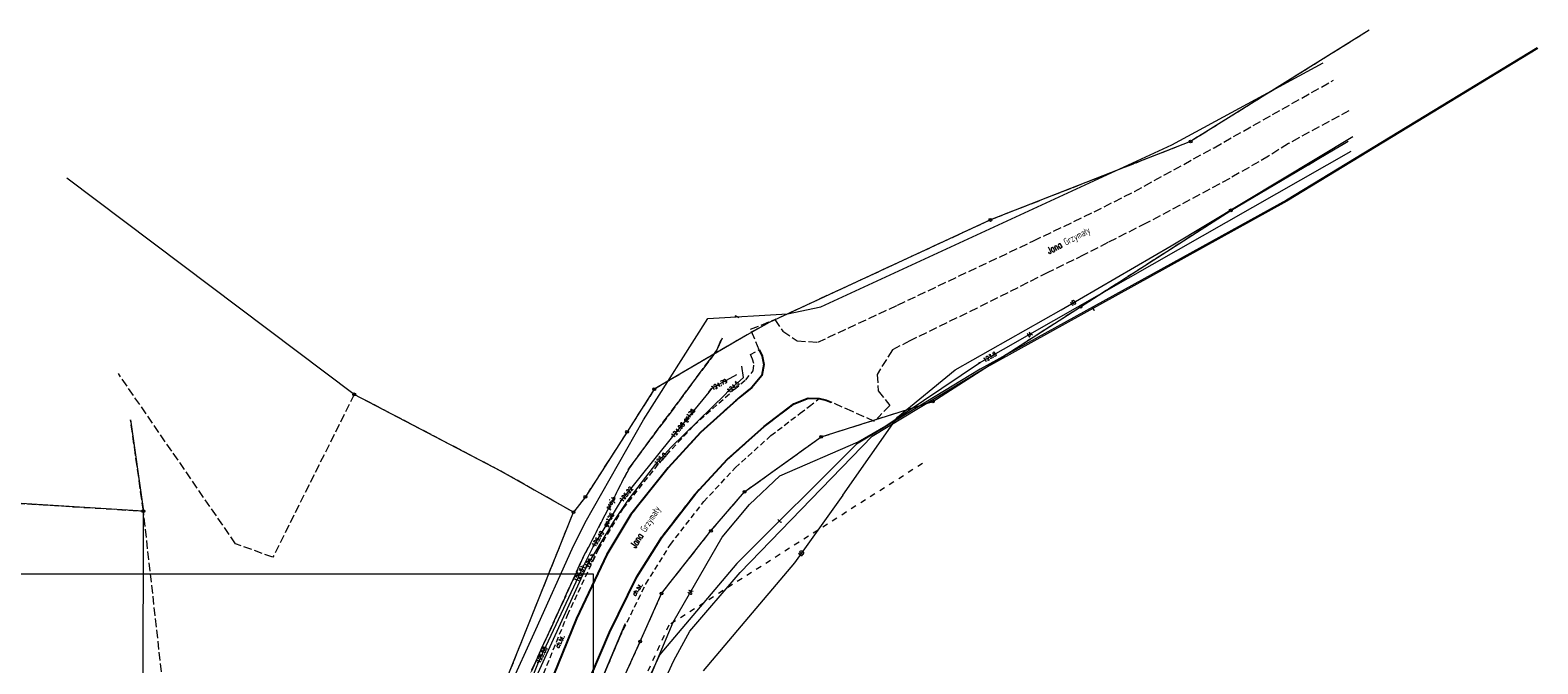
# Model space of a CAD drawing. Header units: metres. Extents: x 7471162 to 7473271, y 5962027 to 5964034.
# Tile 74 of 75: x 7472151 to 7472419, y 5963882 to 5963994. Entities that reach past the tile are written whole.
import ezdxf
from ezdxf.enums import TextEntityAlignment as Align

# ---------------------------------------------------------------- set-up
doc = ezdxf.new("R2010")
doc.units = ezdxf.units.M
doc.header["$MEASUREMENT"] = 0
for name, pattern in [('2_KTCR02', [1.5, 1, -0.5]), ('2_KTJZ01', [2, 1.5, -0.5]), ('2_KTKR01', [0]), ('4_1', [0]), ('4_SUPB_P_01', [2.5, 2, -0.5]), ('4_SUPE04', [2, 1, -1]), ('4_SUPE_01', [0]), ('4_SUPG_01', [0]), ('4_SUPK_P_01', [2.5, 2, -0.5]), ('4_SUPT_01', [0]), ('4_SUPW_01', [0]), ('GDE', [0]), ('GUK', [2, 1.5, -0.5])]:
    doc.linetypes.add(name, pattern=pattern)
doc.layers.get('0').update_dxf_attribs({"color": 250, "linetype": 'CONTINUOUS', "lineweight": 100})
doc.layers.get('Defpoints').update_dxf_attribs({"linetype": 'CONTINUOUS'})
for name, color, linetype, lineweight in [('Dzialki', 7, 'GDE', 18), ('Kontury', 90, 'GUK', 18), ('KTCR_E_T_1', 7, 'CONTINUOUS', 15), ('KTCR_L_1', 7, '2_KTCR02', 18), ('KTJZ_L_0', 7, '2_KTJZ01', 18), ('KTKR_L_0', 7, '2_KTKR01', 25), ('KTUL_E_T_0', 7, 'CONTINUOUS', 25), ('Punkty', 7, 'CONTINUOUS', 18), ('SUPE_L_3', 1, '4_SUPE_01', 18), ('SUPG_E_T_2', 7, 'CONTINUOUS', 15), ('SUPG_L_2', 52, '4_SUPG_01', 18), ('SUPP_E_T_4', 34, 'CONTINUOUS', 15), ('SUPP_L_4', 34, '4_SUPK_P_01', 18), ('SUPT_E_T_0', 30, 'CONTINUOUS', 15), ('SUPT_L_0', 30, '4_SUPT_01', 18), ('SUPW_L_0', 5, '4_SUPW_01', 18), ('SUTE_T_0', 1, 'CONTINUOUS', 18), ('SUTG_T_0', 52, 'CONTINUOUS', 18), ('SUTT_T_0', 30, 'CONTINUOUS', 18)]:
    doc.layers.add(name, color=color, linetype=linetype, lineweight=lineweight)
doc.styles.get("Standard").update_dxf_attribs({"font": 'Simplex.SHX', "width": 0.75})

# ---------------------------------------------------------------- blocks, each defined once
blk = doc.blocks.new('GRT')
at = {"linetype": 'Continuous'}
blk.add_circle((0, 0), 0.25, dxfattribs=at)
blk = doc.blocks.new('GRO')
at = {"linetype": 'Continuous'}
blk.add_circle((0, 0), 0.045, dxfattribs=at)
blk = doc.blocks.new('4_SUPS01_05')
at = {"linetype": 'Continuous'}
blk.add_circle((0, 0), 0.0625, dxfattribs=at)
blk = doc.blocks.new('4_SUPS01_04')
at = {"linetype": 'Continuous'}
blk.add_circle((0, 0), 0.0625, dxfattribs=at)

msp = doc.modelspace()

# ---------------------------------------------------------------- linework, layer by layer
at = {"layer": 'Defpoints', "color": 1, "linetype": 'Continuous', "lineweight": 0}
msp.add_lwpolyline([(7471869.207, 5963897.728), (7472251.121, 5963897.728), (7472251.121, 5963755.228), (7471869.207, 5963755.228), (7471869.207, 5963897.728)], dxfattribs=at)
at = {"layer": 'Dzialki'}
for p, q in [((7472389.03, 5963994.295), (7472357.28, 5963974.515)), ((7472357.28, 5963974.515), (7472321.7, 5963960.575)), ((7472364.41, 5963962.285), (7472385.27, 5963974.555)), ((7472208.68, 5963929.595), (7472157.62, 5963968.025)), ((7472337.72, 5963945.165), (7472364.41, 5963962.285)), ((7472321.7, 5963960.575), (7472282.4, 5963942.375)), ((7472311.49, 5963928.345), (7472337.72, 5963945.165)), ((7472278.46, 5963940.185), (7472261.99, 5963930.505)), ((7472282.4, 5963942.375), (7472278.46, 5963940.185)), ((7472234.74, 5963915.955), (7472208.68, 5963929.595)), ((7472261.99, 5963930.505), (7472257.15, 5963922.945)), ((7472291.63, 5963922.035), (7472311.49, 5963928.345)), ((7472168.92, 5963925.095), (7472171.21, 5963908.855)), ((7472257.15, 5963922.945), (7472249.74, 5963911.375)), ((7472278, 5963912.265), (7472291.63, 5963922.035)), ((7472247.62, 5963908.655), (7472234.74, 5963915.955)), ((7472171.21, 5963908.855), (7472146.65, 5963910.385)), ((7472249.74, 5963911.375), (7472247.62, 5963908.655)), ((7472272.06, 5963905.355), (7472278, 5963912.265)), ((7472171.12, 5963805.185), (7472171.21, 5963908.855)), ((7472202.94, 5963797.045), (7472247.62, 5963908.655)), ((7472263.28, 5963894.225), (7472272.06, 5963905.355)), ((7472259.49, 5963885.675), (7472263.28, 5963894.225)), ((7472243.14, 5963849.625), (7472259.49, 5963885.675))]:
    msp.add_line(p, q, dxfattribs=at)
at = {"layer": 'Kontury'}
for p, q in [((7472389.03, 5963994.295), (7472357.28, 5963974.515)), ((7472357.28, 5963974.515), (7472348.92, 5963971.235)), ((7472364.41, 5963962.285), (7472385.27, 5963974.555)), ((7472348.92, 5963971.235), (7472321.7, 5963960.575)), ((7472337.72, 5963945.165), (7472364.41, 5963962.285)), ((7472321.7, 5963960.575), (7472282.4, 5963942.375)), ((7472311.49, 5963928.345), (7472337.72, 5963945.165)), ((7472278.46, 5963940.185), (7472261.99, 5963930.505)), ((7472282.4, 5963942.375), (7472278.46, 5963940.185)), ((7472187.58, 5963903.055), (7472166.76, 5963933.295)), ((7472208.68, 5963929.595), (7472194.22, 5963900.645)), ((7472234.74, 5963915.955), (7472208.68, 5963929.595)), ((7472261.99, 5963930.505), (7472257.15, 5963922.945)), ((7472291.63, 5963922.035), (7472311.49, 5963928.345)), ((7472171.21, 5963908.855), (7472168.92, 5963925.095)), ((7472257.15, 5963922.945), (7472249.74, 5963911.375)), ((7472278, 5963912.265), (7472291.63, 5963922.035)), ((7472247.62, 5963908.655), (7472234.74, 5963915.955)), ((7472146.65, 5963910.385), (7472171.21, 5963908.855)), ((7472249.74, 5963911.375), (7472247.62, 5963908.655)), ((7472272.06, 5963905.355), (7472278, 5963912.265)), ((7472176, 5963866.395), (7472171.21, 5963908.855)), ((7472221.52, 5963843.455), (7472247.62, 5963908.655)), ((7472263.28, 5963894.225), (7472272.06, 5963905.355)), ((7472194.22, 5963900.645), (7472187.58, 5963903.055)), ((7472259.49, 5963885.675), (7472263.28, 5963894.225)), ((7472243.14, 5963849.625), (7472259.49, 5963885.675))]:
    msp.add_line(p, q, dxfattribs=at)
at = {"layer": 'KTCR_L_1', "linetype": '2_KTCR02'}
for p, q in [((7472279.101, 5963936.697), (7472280.621, 5963937.527)), ((7472280.621, 5963937.527), (7472281.131, 5963936.377)), ((7472279.461, 5963935.837), (7472279.101, 5963936.697)), ((7472279.671, 5963935.078), (7472279.461, 5963935.837)), ((7472279.551, 5963933.798), (7472279.671, 5963935.078)), ((7472281.431, 5963934.918), (7472281.091, 5963932.948)), ((7472281.131, 5963936.377), (7472281.431, 5963934.918)), ((7472276.221, 5963930.488), (7472278.231, 5963932.158)), ((7472278.231, 5963932.158), (7472279.551, 5963933.798)), ((7472281.091, 5963932.948), (7472279.341, 5963930.838)), ((7472268.992, 5963924.049), (7472276.221, 5963930.488)), ((7472277.181, 5963929.098), (7472270.222, 5963922.829)), ((7472279.341, 5963930.838), (7472277.181, 5963929.098)), ((7472281.51, 5963923.889), (7472286.8, 5963927.918)), ((7472286.8, 5963927.918), (7472289.32, 5963928.888)), ((7472287.92, 5963926.248), (7472289.56, 5963927.488)), ((7472289.32, 5963928.888), (7472291.3, 5963928.878)), ((7472289.56, 5963927.488), (7472291.3, 5963928.878)), ((7472263.122, 5963917.709), (7472268.992, 5963924.049)), ((7472275.021, 5963918.059), (7472281.51, 5963923.889)), ((7472282.7, 5963922.259), (7472287.92, 5963926.248)), ((7472270.222, 5963922.829), (7472264.422, 5963916.569)), ((7472276.381, 5963916.569), (7472282.7, 5963922.259)), ((7472256.483, 5963909.32), (7472263.122, 5963917.709)), ((7472264.422, 5963916.569), (7472257.813, 5963908.24)), ((7472269.302, 5963911.94), (7472275.021, 5963918.059)), ((7472270.781, 5963910.53), (7472276.381, 5963916.569)), ((7472263.322, 5963904.241), (7472269.302, 5963911.94)), ((7472264.852, 5963902.911), (7472270.781, 5963910.53)), ((7472252.103, 5963902.141), (7472256.483, 5963909.32)), ((7472257.813, 5963908.24), (7472253.553, 5963901.161)), ((7472258.892, 5963897.161), (7472263.322, 5963904.241)), ((7472260.512, 5963895.931), (7472264.852, 5963902.911)), ((7472246.564, 5963890.392), (7472252.103, 5963902.141)), ((7472253.553, 5963901.161), (7472248.193, 5963889.792)), ((7472254.003, 5963887.292), (7472258.892, 5963897.161)), ((7472255.813, 5963886.412), (7472260.512, 5963895.931)), ((7472238.364, 5963870.314), (7472246.564, 5963890.392)), ((7472248.193, 5963889.792), (7472239.974, 5963869.684)), ((7472245.514, 5963867.374), (7472254.003, 5963887.292)), ((7472255.813, 5963886.412), (7472253.72, 5963881.465))]:
    msp.add_line(p, q, dxfattribs=at)
at = {"layer": 'KTJZ_L_0', "linetype": '2_KTJZ01'}
for p, q in [((7472371.802, 5963979.283), (7472382.651, 5963985.382)), ((7472385.411, 5963979.953), (7472374.662, 5963974.143)), ((7472361.443, 5963973.413), (7472371.802, 5963979.283)), ((7472347.294, 5963965.634), (7472361.443, 5963973.413)), ((7472371.132, 5963971.903), (7472364.223, 5963967.944)), ((7472374.662, 5963974.143), (7472371.132, 5963971.903)), ((7472364.223, 5963967.944), (7472349.404, 5963960.005)), ((7472340.125, 5963962.025), (7472347.294, 5963965.634)), ((7472329.336, 5963956.845), (7472340.125, 5963962.025)), ((7472349.404, 5963960.005), (7472342.595, 5963956.565)), ((7472305.218, 5963945.446), (7472329.336, 5963956.845)), ((7472342.595, 5963956.565), (7472338.315, 5963954.355)), ((7472338.315, 5963954.355), (7472331.926, 5963951.236)), ((7472331.926, 5963951.236), (7472319.347, 5963944.916)), ((7472291.02, 5963938.847), (7472305.218, 5963945.446)), ((7472279.101, 5963941.147), (7472283.39, 5963942.873)), ((7472283.39, 5963942.873), (7472284.81, 5963940.837)), ((7472319.347, 5963944.916), (7472307.408, 5963939.117)), ((7472280.621, 5963937.527), (7472279.101, 5963941.147)), ((7472284.81, 5963940.837), (7472287.37, 5963939.117)), ((7472280.621, 5963937.527), (7472281.131, 5963936.377)), ((7472287.37, 5963939.117), (7472291.02, 5963938.847)), ((7472304.298, 5963937.487), (7472301.569, 5963933.138)), ((7472307.408, 5963939.117), (7472304.298, 5963937.487)), ((7472281.431, 5963934.918), (7472281.091, 5963932.948)), ((7472281.131, 5963936.377), (7472281.431, 5963934.918)), ((7472281.091, 5963932.948), (7472279.341, 5963930.838)), ((7472301.569, 5963933.138), (7472301.788, 5963930.248)), ((7472277.181, 5963929.098), (7472270.222, 5963922.829)), ((7472279.341, 5963930.838), (7472277.181, 5963929.098)), ((7472301.788, 5963930.248), (7472303.808, 5963927.608)), ((7472281.51, 5963923.889), (7472286.8, 5963927.918)), ((7472286.8, 5963927.918), (7472289.32, 5963928.888)), ((7472289.32, 5963928.888), (7472291.3, 5963928.878)), ((7472291.3, 5963928.878), (7472292.519, 5963928.588)), ((7472292.519, 5963928.588), (7472293.409, 5963928.228)), ((7472297.219, 5963926.528), (7472293.409, 5963928.228)), ((7472301.089, 5963924.778), (7472297.219, 5963926.528)), ((7472303.808, 5963927.608), (7472301.089, 5963924.778)), ((7472275.021, 5963918.059), (7472281.51, 5963923.889)), ((7472270.222, 5963922.829), (7472264.422, 5963916.569)), ((7472264.422, 5963916.569), (7472257.813, 5963908.24)), ((7472269.302, 5963911.94), (7472275.021, 5963918.059)), ((7472263.322, 5963904.241), (7472269.302, 5963911.94)), ((7472257.813, 5963908.24), (7472253.553, 5963901.161)), ((7472258.892, 5963897.161), (7472263.322, 5963904.241)), ((7472253.553, 5963901.161), (7472248.193, 5963889.792)), ((7472254.003, 5963887.292), (7472258.892, 5963897.161)), ((7472248.193, 5963889.792), (7472239.974, 5963869.684)), ((7472245.514, 5963867.374), (7472254.003, 5963887.292))]:
    msp.add_line(p, q, dxfattribs=at)
at = {"layer": 'KTKR_L_0', "linetype": '2_KTKR01'}
for p, q in [((7472280.621, 5963937.527), (7472281.131, 5963936.377)), ((7472281.431, 5963934.918), (7472281.091, 5963932.948)), ((7472281.131, 5963936.377), (7472281.431, 5963934.918)), ((7472281.091, 5963932.948), (7472279.341, 5963930.838)), ((7472277.181, 5963929.098), (7472270.222, 5963922.829)), ((7472279.341, 5963930.838), (7472277.181, 5963929.098)), ((7472281.51, 5963923.889), (7472286.8, 5963927.918)), ((7472286.8, 5963927.918), (7472289.32, 5963928.888)), ((7472289.32, 5963928.888), (7472291.3, 5963928.878)), ((7472291.3, 5963928.878), (7472292.519, 5963928.588)), ((7472292.519, 5963928.588), (7472293.409, 5963928.228)), ((7472275.021, 5963918.059), (7472281.51, 5963923.889)), ((7472270.222, 5963922.829), (7472264.422, 5963916.569)), ((7472264.422, 5963916.569), (7472257.813, 5963908.24)), ((7472269.302, 5963911.94), (7472275.021, 5963918.059)), ((7472263.322, 5963904.241), (7472269.302, 5963911.94)), ((7472257.813, 5963908.24), (7472253.553, 5963901.161)), ((7472258.892, 5963897.161), (7472263.322, 5963904.241)), ((7472253.553, 5963901.161), (7472248.193, 5963889.792)), ((7472254.003, 5963887.292), (7472258.892, 5963897.161)), ((7472248.193, 5963889.792), (7472239.974, 5963869.684)), ((7472245.514, 5963867.374), (7472254.003, 5963887.292))]:
    msp.add_line(p, q, dxfattribs=at)
at = {"layer": 'SUPE_L_3', "linetype": '4_SUPE_01'}
for p, q in [((7472277.861, 5963932.588), (7472277.551, 5963934.608)), ((7472275.071, 5963930.088), (7472277.861, 5963932.588)), ((7472264.942, 5963920.129), (7472274.561, 5963929.588)), ((7472274.561, 5963929.588), (7472275.071, 5963930.088)), ((7472262.252, 5963917.209), (7472264.942, 5963920.129)), ((7472257.353, 5963910.81), (7472262.252, 5963917.209)), ((7472254.793, 5963907), (7472257.353, 5963910.81)), ((7472249.933, 5963898.961), (7472254.613, 5963906.68)), ((7472254.613, 5963906.68), (7472254.793, 5963907)), ((7472240.724, 5963878.723), (7472249.933, 5963898.961))]:
    msp.add_line(p, q, dxfattribs=at)
at = {"layer": 'SUPE_L_3', "linetype": '4_SUPE04'}
for p, q in [((7472309.63, 5963917.295), (7472264.592, 5963888.597)), ((7472264.592, 5963888.597), (7472242.66, 5963840.715))]:
    msp.add_line(p, q, dxfattribs=at)
at = {"layer": 'SUPG_L_2', "linetype": '4_SUPG_01'}
for p, q in [((7472276.59, 5963933.065), (7472272.17, 5963930.625)), ((7472271.67, 5963930.005), (7472265.23, 5963922.095)), ((7472271.67, 5963930.005), (7472272.17, 5963930.625)), ((7472265.23, 5963922.095), (7472256.07, 5963910.705)), ((7472256.07, 5963910.705), (7472251.19, 5963902.655)), ((7472251.19, 5963902.655), (7472249.38, 5963899.155)), ((7472249.38, 5963899.155), (7472241.36, 5963881.945)), ((7472241.36, 5963881.945), (7472236.04, 5963868.715))]:
    msp.add_line(p, q, dxfattribs=at)
at = {"layer": 'SUPG_L_2', "linetype": '4_1'}
for p, q in [((7472276.59, 5963933.065), (7472272.17, 5963930.625)), ((7472271.67, 5963930.005), (7472265.23, 5963922.095)), ((7472272.17, 5963930.625), (7472271.67, 5963930.005)), ((7472265.23, 5963922.095), (7472256.07, 5963910.705)), ((7472256.07, 5963910.705), (7472251.19, 5963902.655)), ((7472251.19, 5963902.655), (7472249.38, 5963899.155)), ((7472249.38, 5963899.155), (7472241.36, 5963881.945)), ((7472241.36, 5963881.945), (7472236.04, 5963868.715))]:
    msp.add_line(p, q, dxfattribs=at)
at = {"layer": 'SUPP_L_4', "linetype": '4_SUPK_P_01'}
for p, q in [((7472273.092, 5963937.419), (7472257.555, 5963916.559)), ((7472274.024, 5963939.592), (7472273.092, 5963937.419)), ((7472257.555, 5963916.559), (7472249.371, 5963900.644)), ((7472249.371, 5963900.644), (7472240.909, 5963882.15)), ((7472240.909, 5963882.15), (7472222.456, 5963839.297))]:
    msp.add_line(p, q, dxfattribs=at)
at = {"layer": 'SUPP_L_4', "linetype": '4_SUPB_P_01'}
for p, q in [((7472257.555, 5963916.559), (7472273.092, 5963937.419)), ((7472273.092, 5963937.419), (7472274.024, 5963939.592)), ((7472249.371, 5963900.644), (7472257.555, 5963916.559)), ((7472240.909, 5963882.15), (7472249.371, 5963900.644)), ((7472222.456, 5963839.297), (7472240.909, 5963882.15))]:
    msp.add_line(p, q, dxfattribs=at)
at = {"layer": 'SUPT_L_0', "linetype": '4_SUPT_01'}
for p, q in [((7472418.867, 5963991.181), (7472374.292, 5963964.084)), ((7472418.977, 5963991.011), (7472374.392, 5963963.914)), ((7472353.924, 5963973.903), (7472380.861, 5963988.492)), ((7472353.83, 5963955.967), (7472386.096, 5963975.378)), ((7472291.59, 5963945.137), (7472353.924, 5963973.903)), ((7472319.757, 5963935.197), (7472385.83, 5963972.823)), ((7472374.292, 5963964.084), (7472319.897, 5963934.047)), ((7472374.392, 5963963.914), (7472320.007, 5963933.857)), ((7472334.265, 5963944.637), (7472353.83, 5963955.967)), ((7472285.66, 5963943.897), (7472291.59, 5963945.137)), ((7472260.043, 5963925.069), (7472271.512, 5963943.047)), ((7472271.512, 5963943.047), (7472285.66, 5963943.897)), ((7472315.424, 5963933.931), (7472334.265, 5963944.637)), ((7472303.148, 5963924.028), (7472319.757, 5963935.197)), ((7472319.897, 5963934.047), (7472300.589, 5963922.329)), ((7472300.689, 5963922.159), (7472320.007, 5963933.857)), ((7472305.191, 5963925.539), (7472315.424, 5963933.931)), ((7472249.723, 5963906.821), (7472260.043, 5963925.069)), ((7472295.488, 5963911.657), (7472305.191, 5963925.539)), ((7472298.219, 5963921.169), (7472303.148, 5963924.028)), ((7472277.271, 5963897.951), (7472300.689, 5963922.159)), ((7472284.32, 5963915.129), (7472298.219, 5963921.169)), ((7472300.589, 5963922.329), (7472297.919, 5963920.749)), ((7472297.919, 5963920.749), (7472276.631, 5963899.561)), ((7472278.891, 5963910.03), (7472284.32, 5963915.129)), ((7472295.488, 5963911.657), (7472286.902, 5963899.684)), ((7472274.021, 5963904.251), (7472278.891, 5963910.03)), ((7472247.394, 5963902.161), (7472249.723, 5963906.821)), ((7472265.312, 5963889.122), (7472274.021, 5963904.251)), ((7472240.964, 5963887.842), (7472247.394, 5963902.161)), ((7472276.631, 5963899.561), (7472262.992, 5963883.403)), ((7472286.902, 5963899.684), (7472277.412, 5963888.498)), ((7472268.311, 5963887.522), (7472277.271, 5963897.951)), ((7472256.312, 5963867.634), (7472265.312, 5963889.122)), ((7472236.125, 5963877.303), (7472240.964, 5963887.842)), ((7472265.452, 5963882.293), (7472268.311, 5963887.522)), ((7472277.412, 5963888.498), (7472270.683, 5963880.503)), ((7472262.992, 5963883.403), (7472248.313, 5963852.236)), ((7472251.053, 5963850.996), (7472265.452, 5963882.293))]:
    msp.add_line(p, q, dxfattribs=at)
at = {"layer": 'SUPW_L_0', "linetype": '4_SUPW_01'}
msp.add_line((7472256.833, 5963888.832), (7472244.944, 5963860.785), dxfattribs=at)
at = {"layer": 'SUPW_L_0', "linetype": '4_1'}
msp.add_line((7472244.944, 5963860.785), (7472256.833, 5963888.832), dxfattribs=at)

# ---------------------------------------------------------------- block references
at = {"layer": 'Punkty'}
for name, p in [('GRT', (7472357.28, 5963974.515)), ('GRT', (7472364.41, 5963962.285)), ('GRT', (7472321.7, 5963960.575)), ('GRT', (7472337.72, 5963945.165)), ('GRO', (7472282.4, 5963942.375)), ('GRO', (7472278.46, 5963940.185)), ('GRT', (7472208.68, 5963929.595)), ('GRT', (7472261.99, 5963930.505)), ('GRT', (7472311.49, 5963928.345)), ('GRT', (7472257.15, 5963922.945)), ('GRT', (7472291.63, 5963922.035)), ('GRO', (7472234.74, 5963915.955)), ('GRT', (7472249.74, 5963911.375)), ('GRT', (7472278, 5963912.265)), ('GRT', (7472171.21, 5963908.855)), ('GRT', (7472247.62, 5963908.655)), ('GRT', (7472272.06, 5963905.355)), ('GRT', (7472263.28, 5963894.225)), ('GRT', (7472259.49, 5963885.675))]:
    msp.add_blockref(name, p, dxfattribs=at)
at = {"layer": 'SUTE_T_0'}
for p in [(7472275.071, 5963930.088), (7472262.252, 5963917.209), (7472249.933, 5963898.961)]:
    msp.add_blockref('4_SUPS01_05', p, dxfattribs=at)
at = {"layer": 'SUTG_T_0'}
for p in [(7472272.17, 5963930.625), (7472265.23, 5963922.095), (7472256.07, 5963910.705), (7472251.19, 5963902.655), (7472249.38, 5963899.155), (7472241.36, 5963881.945)]:
    msp.add_blockref('4_SUPS01_04', p, dxfattribs=at)
at = {"layer": 'SUTT_T_0'}
msp.add_blockref('4_SUPS01_05', (7472319.757, 5963935.197), dxfattribs=at)

# ---------------------------------------------------------------- texts
at = {"layer": 'KTCR_E_T_1', "width": 0.7}
for rotation, p in [(56.90161, (7472258.979, 5963894.943)), (64.48613, (7472245.217, 5963885.713))]:
    msp.add_text('ch.bt.', height=0.75, rotation=rotation, dxfattribs=at).set_placement(p, align=Align.MIDDLE)
at = {"layer": 'KTUL_E_T_0', "width": 0.7}
for rotation, p in [(27.3608, (7472335.673, 5963956.795)), (57.42893, (7472260.541, 5963905.935))]:
    msp.add_text('Jana Grzymały', height=1.25, rotation=rotation, dxfattribs=at).set_placement(p, align=Align.MIDDLE)
at = {"layer": 'SUPG_E_T_2', "width": 0.7}
for rotation, p in [(50.86823, (7472268.239, 5963925.794)), (58.7753, (7472253.975, 5963907.25))]:
    msp.add_text('gs125', height=0.75, rotation=rotation, dxfattribs=at).set_placement(p, align=Align.MIDDLE)
at = {"layer": 'SUPP_E_T_4', "width": 0.7}
msp.add_text('proj.k', height=0.75, rotation=61.44549, dxfattribs=at).set_placement((7472254.333, 5963910.294), align=Align.MIDDLE)
at = {"layer": 'SUPT_E_T_0', "width": 0.7}
for s, rotation, p in [('tD', 30.07449, (7472336.404, 5963945.875)), ('t', 24.44849, (7472339.957, 5963944.883)), ('t', 240.38709, (7472276.71, 5963943.359)), ('tA', 29.65954, (7472328.645, 5963940.259)), ('t', 44.86474, (7472284.226, 5963907.121)), ('tD', 51.92325, (7472288.12, 5963901.383)), ('tA', 60.07156, (7472268.393, 5963894.474))]:
    msp.add_text(s, height=0.75, rotation=rotation, dxfattribs=at).set_placement(p, align=Align.MIDDLE)
at = {"layer": 'SUTE_T_0', "width": 0.7}
for s, rotation, p in [('124.5', 41.86216, (7472275.071, 5963930.088)), ('125.0', 47.34771, (7472262.252, 5963917.209)), ('125.3', 58.77502, (7472249.933, 5963898.961))]:
    msp.add_text(s, height=0.75, rotation=rotation, dxfattribs=at).set_placement(p, align=Align.MIDDLE_LEFT)
at = {"layer": 'SUTG_T_0', "width": 0.7}
for s, rotation, p in [('124.79', 28.9003, (7472272.17, 5963930.625)), ('124.98', 50.86823, (7472265.23, 5963922.095)), ('125.22', 51.19327, (7472256.07, 5963910.705)), ('125.49', 58.7753, (7472251.19, 5963902.655)), ('125.58', 65.0141, (7472241.36, 5963881.945))]:
    msp.add_text(s, height=0.75, rotation=rotation, dxfattribs=at).set_placement(p, align=Align.MIDDLE_LEFT)
msp.add_text('125.51', height=0.75, rotation=65.0141, dxfattribs=at).set_placement((7472249.38, 5963899.155), align=Align.MIDDLE_RIGHT)
at = {"layer": 'SUTT_T_0', "width": 0.7}
msp.add_text('123.8', height=0.75, rotation=29.34898, dxfattribs=at).set_placement((7472320.517, 5963935.63), align=Align.MIDDLE_LEFT)

doc.saveas('drawing.dxf')
